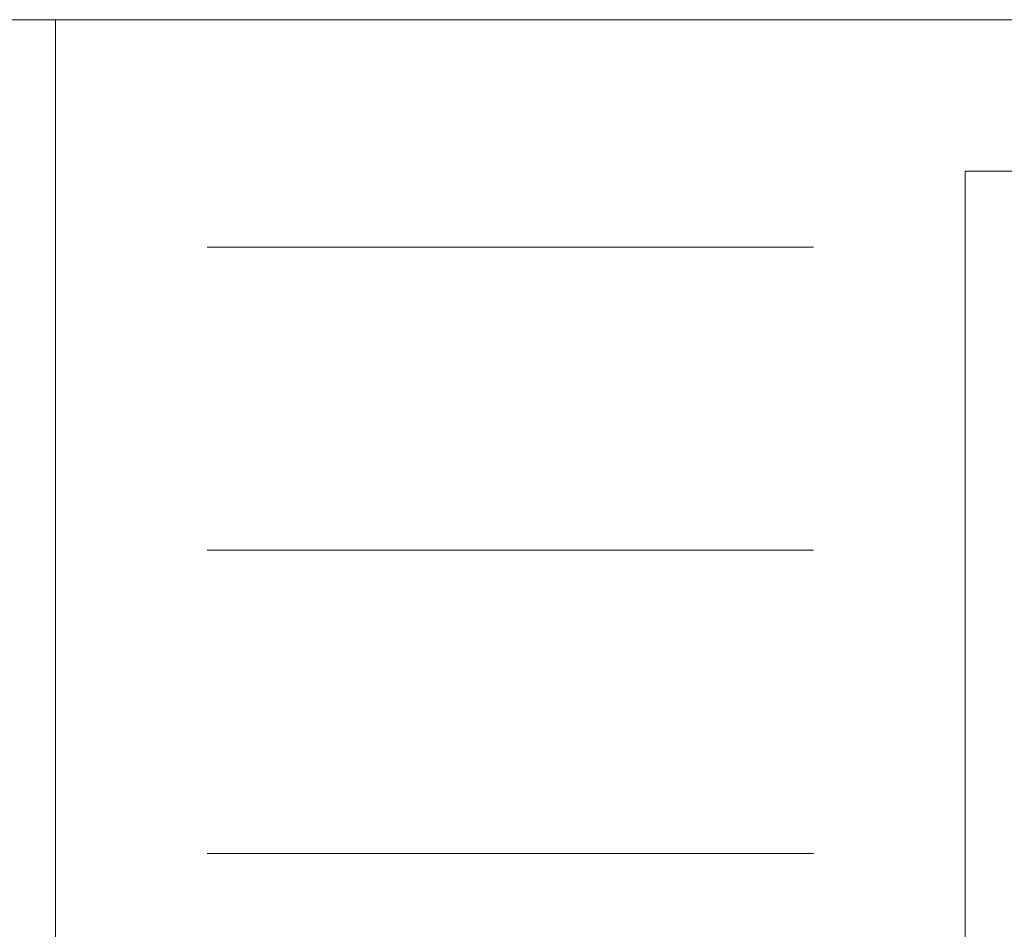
# Model space of a CAD drawing. Extents: x -132 to 668, y -61 to 533.
# Tile 67 of 111: x 326 to 332, y 187 to 193. Entities that reach past the tile are written whole.
import ezdxf

# ---------------------------------------------------------------- set-up
doc = ezdxf.new("R2010")
doc.units = 0
doc.layers.get('0').update_dxf_attribs({"lineweight": 5})
doc.layers.add('5_EG-AUSBAU', color=7, linetype='Continuous', lineweight=25)
doc.layers.add('5_EG-HLSE', color=7, linetype='Continuous', lineweight=25)

# ---------------------------------------------------------------- blocks, each defined once
blk = doc.blocks.new('Referenz-A07AMLO71N', base_point=(-89.161, -60.0512))
at = {"layer": '5_EG-AUSBAU', "color": 0, "lineweight": 13}
blk.add_line((299.2543, 193.1121), (388.6368, 193.1121), dxfattribs=at)
at = {"layer": '5_EG-HLSE', "color": 0, "lineweight": 13}
for p, q in [((325.916, 193.1121), (325.916, 181.1121)), ((345.916, 193.1121), (325.916, 193.1121)), ((331.916, 192.1121), (331.916, 183.1121)), ((337.916, 192.1121), (331.916, 192.1121)), ((330.916, 191.6121), (326.916, 191.6121)), ((330.916, 189.6121), (326.916, 189.6121)), ((330.916, 187.6121), (326.916, 187.6121))]:
    blk.add_line(p, q, dxfattribs=at)

msp = doc.modelspace()

# ---------------------------------------------------------------- block references
at = {"color": 251, "lineweight": 25, "ltscale": 0.25, "true_color": 0x585858}
msp.add_blockref('Referenz-A07AMLO71N', (-89.161, -60.0512), dxfattribs=at)

doc.saveas('drawing.dxf')
